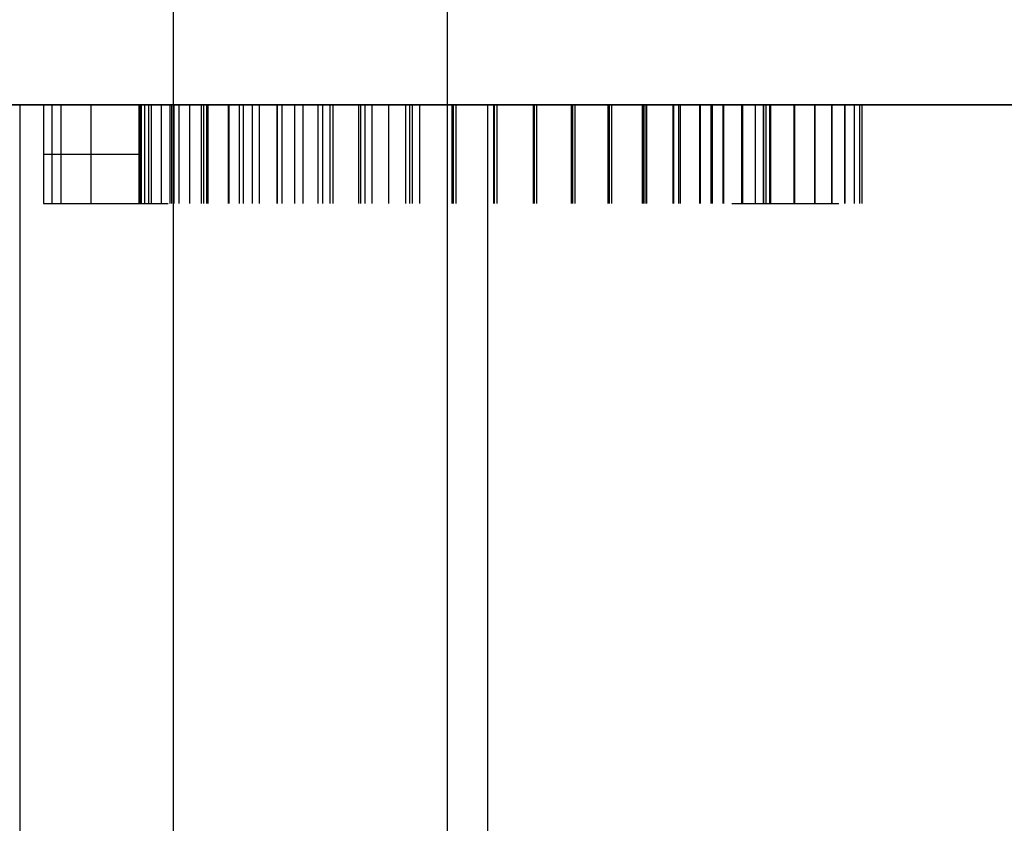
# Model space of a CAD drawing. Header units: millimetres. Extents: x -88 to 88, y -12 to 103.
# Tile 45 of 256: x -62.003 to -60.987, y 11.699 to 12.528. Entities that reach past the tile are written whole.
import ezdxf

# ---------------------------------------------------------------- set-up
doc = ezdxf.new("R2010")
doc.units = ezdxf.units.MM
doc.layers.add('Default', color=7, linetype='Continuous', true_color=0x000000)
doc.layers.add('TOP', color=7, linetype='Continuous', true_color=0xc80000)

msp = doc.modelspace()

# ---------------------------------------------------------------- linework, layer by layer
at = {"layer": 'Default', "color": 254, "true_color": 0xcad1ee}
for points in [[(-58.7142, 12.4398), (-62.7782, 12.4398)], [(-62.5818, 12.4398), (-61.979, 12.4398)], [(-62.0035, 12.4398), (-62.0035, 11.3095)], [(-61.979, 12.4398), (-61.8805, 12.4398)], [(-61.979, 12.4398), (-61.979, 12.3382)], [(-61.979, 12.4398), (-61.979, 12.3382)], [(-61.979, 12.4398), (-61.979, 12.3382)], [(-61.9698, 12.3382), (-61.9698, 12.4398)], [(-61.9606, 12.3382), (-61.9606, 12.4398)], [(-61.9297, 12.3382), (-61.9297, 12.4398)], [(-61.8805, 12.4398), (-61.8805, 12.3382)], [(-61.8805, 12.4398), (-61.8805, 12.3382)], [(-61.8805, 12.4398), (-61.8805, 12.3382)], [(-61.8805, 12.4398), (-61.8805, 12.3382)], [(-61.8804, 12.4398), (-61.2331, 12.4398)], [(-61.8789, 12.3382), (-61.8789, 12.4398)], [(-61.8778, 12.3382), (-61.8778, 12.4398)], [(-61.8745, 12.3382), (-61.8745, 12.4398)], [(-61.8701, 12.3382), (-61.8701, 12.4398)], [(-61.8673, 12.3382), (-61.8673, 12.4398)], [(-61.8572, 12.3382), (-61.8572, 12.4398)], [(-61.8572, 12.3382), (-61.8572, 12.4398)], [(-61.8482, 12.3382), (-61.8482, 12.4398)], [(-61.8464, 12.3382), (-61.8464, 12.4398)], [(-61.844, 12.3382), (-61.844, 12.4398)], [(-61.8389, 12.3382), (-61.8389, 12.4398)], [(-61.8279, 12.3382), (-61.8279, 12.4398)], [(-61.8158, 12.3382), (-61.8158, 12.4398)], [(-61.8136, 12.3382), (-61.8136, 12.4398)], [(-61.8105, 12.3382), (-61.8105, 12.4398)], [(-61.809, 12.3382), (-61.809, 12.4398)], [(-61.7881, 12.3382), (-61.7881, 12.4398)], [(-61.7872, 12.3382), (-61.7872, 12.4398)], [(-61.7767, 12.3382), (-61.7767, 12.4398)], [(-61.7725, 12.3382), (-61.7725, 12.4398)], [(-61.7633, 12.3382), (-61.7633, 12.4398)], [(-61.756, 12.3382), (-61.756, 12.4398)], [(-61.7378, 12.3382), (-61.7378, 12.4398)], [(-61.7373, 12.3382), (-61.7373, 12.4398)], [(-61.7327, 12.3382), (-61.7327, 12.4398)], [(-61.7195, 12.3382), (-61.7195, 12.4398)], [(-61.7111, 12.3382), (-61.7111, 12.4398)], [(-61.6955, 12.3382), (-61.6955, 12.4398)], [(-61.6907, 12.3382), (-61.6907, 12.4398)], [(-61.683, 12.3382), (-61.683, 12.4398)], [(-61.6801, 12.3382), (-61.6801, 12.4398)], [(-61.6535, 12.3382), (-61.6535, 12.4398)], [(-61.6516, 12.3382), (-61.6516, 12.4398)], [(-61.6469, 12.3382), (-61.6469, 12.4398)], [(-61.6397, 12.3382), (-61.6397, 12.4398)], [(-61.6227, 12.3382), (-61.6227, 12.4398)], [(-61.6052, 12.3382), (-61.6052, 12.4398)], [(-61.601, 12.3382), (-61.601, 12.4398)], [(-61.5983, 12.3382), (-61.5983, 12.4398)], [(-61.5906, 12.3382), (-61.5906, 12.4398)], [(-61.5658, 12.4398), (-60.9424, 12.4398)], [(-61.5572, 12.3382), (-61.5572, 12.4398)], [(-61.5563, 12.4398), (-61.5563, 12.3382)], [(-61.5557, 12.3382), (-61.5557, 12.4398)], [(-61.5533, 12.4398), (-61.5533, 12.3382)], [(-61.5209, 12.4398), (-61.5209, 11.3095)], [(-61.5141, 12.3382), (-61.5141, 12.4398)], [(-61.5139, 12.3382), (-61.5139, 12.4398)], [(-61.5137, 12.3382), (-61.5137, 12.4398)], [(-61.5108, 12.3382), (-61.5108, 12.4398)], [(-61.4734, 12.3382), (-61.4734, 12.4398)], [(-61.4728, 12.3382), (-61.4728, 12.4398)], [(-61.4723, 12.3382), (-61.4723, 12.4398)], [(-61.4697, 12.3382), (-61.4697, 12.4398)], [(-61.4341, 12.3382), (-61.4341, 12.4398)], [(-61.4332, 12.3382), (-61.4332, 12.4398)], [(-61.4327, 12.3382), (-61.4327, 12.4398)], [(-61.4303, 12.3382), (-61.4303, 12.4398)], [(-61.3962, 12.3382), (-61.3962, 12.4398)], [(-61.3951, 12.3382), (-61.3951, 12.4398)], [(-61.3947, 12.3382), (-61.3947, 12.4398)], [(-61.3925, 12.3382), (-61.3925, 12.4398)], [(-61.3608, 12.3382), (-61.3608, 12.4398)], [(-61.3599, 12.3382), (-61.3599, 12.4398)], [(-61.3582, 12.3382), (-61.3582, 12.4398)], [(-61.3564, 12.3382), (-61.3564, 12.4398)], [(-61.3292, 12.3382), (-61.3292, 12.4398)], [(-61.3285, 12.3382), (-61.3285, 12.4398)], [(-61.3234, 12.3382), (-61.3234, 12.4398)], [(-61.3217, 12.3382), (-61.3217, 12.4398)], [(-61.3015, 12.3382), (-61.3015, 12.4398)], [(-61.3008, 12.3382), (-61.3008, 12.4398)], [(-61.29, 12.3382), (-61.29, 12.4398)], [(-61.2887, 12.3382), (-61.2887, 12.4398)], [(-61.2775, 12.3382), (-61.2775, 12.4398)], [(-61.277, 12.3382), (-61.277, 12.4398)], [(-61.2583, 12.3382), (-61.2583, 12.4398)], [(-61.2581, 12.3382), (-61.2581, 12.4398)], [(-61.2577, 12.3382), (-61.2577, 12.4398)], [(-61.2573, 12.3382), (-61.2573, 12.4398)], [(-61.2441, 12.3382), (-61.2441, 12.4398)], [(-61.2441, 12.3382), (-61.2441, 12.4398)], [(-61.2359, 12.3382), (-61.2359, 12.4398)], [(-61.2357, 12.3382), (-61.2357, 12.4398)], [(-61.2331, 12.3382), (-61.2331, 12.4398)], [(-61.2293, 12.3382), (-61.2293, 12.4398)], [(-61.2284, 12.3382), (-61.2284, 12.4398)], [(-61.2043, 12.3382), (-61.2043, 12.4398)], [(-61.2036, 12.3382), (-61.2036, 12.4398)], [(-61.1829, 12.3382), (-61.1829, 12.4398)], [(-61.1825, 12.3382), (-61.1825, 12.4398)], [(-61.1655, 12.3382), (-61.1655, 12.4398)], [(-61.1651, 12.3382), (-61.1651, 12.4398)], [(-61.1519, 12.3382), (-61.1519, 12.4398)], [(-61.1517, 12.3382), (-61.1517, 12.4398)], [(-61.1422, 12.3382), (-61.1422, 12.4398)], [(-61.1422, 12.3382), (-61.1422, 12.4398)], [(-61.1365, 12.3382), (-61.1365, 12.4398)], [(-61.1365, 12.3382), (-61.1365, 12.4398)], [(-61.1345, 12.4398), (-61.1345, 12.3382)], [(-61.979, 12.389), (-61.8805, 12.389)], [(-61.979, 12.389), (-61.9606, 12.389)], [(-61.979, 12.3382), (-61.8805, 12.3382)], [(-61.979, 12.3382), (-61.8503, 12.3382)], [(-61.2685, 12.3382), (-61.1581, 12.3382)]]:
    msp.add_lwpolyline(points, dxfattribs=at)
at = {"layer": 'Default', "color": 254, "true_color": 0xcad1ee, "extrusion": (1, 0, 0)}
for points in [[(12.4398, 1.6405), (11.3222, 1.6405)], [(12.4398, 1.7778), (12.4398, 2.8756)], [(12.4398, 2.4727), (12.3382, 2.4727)], [(11.3222, 1.8818), (12.4398, 1.8818)], [(12.4398, 2.1578), (12.4398, 2.7911)], [(11.3222, 1.6405), (12.4398, 1.6405)], [(12.4398, 1.6405), (12.4398, -2.4503)], [(11.3095, -2.4898), (12.4398, -2.4503)], [(12.4398, -2.4503), (12.4398, 1.6405)], [(12.4398, -2.4503), (11.3095, -2.4898)], [(12.389, 1.7778), (12.389, 2.8756)], [(12.389, 1.8508), (12.389, 2.2187)], [(12.389, 2.7271), (12.389, 2.8756)], [(12.3382, 1.7778), (12.3382, 2.8756)], [(12.3382, 2.8756), (12.3382, 2.7271)], [(12.3382, 2.0593), (12.3382, 2.1578)], [(12.3382, 2.7911), (12.3382, 2.8896)], [(11.8746, -2.47), (11.8746, 1.6405)], [(11.8746, -2.47), (11.8746, 1.6405)]]:
    msp.add_lwpolyline(points, dxfattribs=at)
at = {"layer": 'Default', "color": 254, "true_color": 0xcad1ee, "extrusion": (-2.69435e-11, 1, -8.63209e-11)}
msp.add_lwpolyline([(61.9606, 1.7778), (61.9632, 1.7739), (61.9658, 1.7699), (61.9682, 1.766), (61.9706, 1.762), (61.9728, 1.758), (61.975, 1.754), (61.9772, 1.75), (61.9792, 1.7459), (61.9811, 1.7418), (61.983, 1.7377), (61.9848, 1.7335), (61.9865, 1.7294), (61.9881, 1.7252), (61.9897, 1.7209), (61.9911, 1.7167), (61.9925, 1.7124), (61.9938, 1.7081), (61.995, 1.7038), (61.9962, 1.6994), (61.9972, 1.695), (61.9982, 1.6906), (61.9991, 1.6862), (61.9999, 1.6817), (62.0006, 1.6773), (62.0013, 1.6728), (62.0018, 1.6682), (62.0023, 1.6637), (62.0027, 1.6591), (62.003, 1.6545), (62.0033, 1.6498), (62.0034, 1.6452), (62.0035, 1.6405)], dxfattribs=at)
at = {"layer": 'Default', "color": 254, "true_color": 0xcad1ee, "extrusion": (-1.44011e-08, 1, 6.40947e-16)}
msp.add_lwpolyline([(61.9606, 1.7778), (61.979, 1.7778)], dxfattribs=at)
at = {"layer": 'Default', "color": 254, "true_color": 0xcad1ee, "extrusion": (0, 1, 0)}
for points in [[(61.8805, 2.8756), (61.8805, 2.7271)], [(61.5533, 2.0592), (61.5794, 2.0602), (61.5902, 2.0608), (61.6003, 2.0616), (61.6053, 2.0621), (61.6106, 2.0628), (61.6218, 2.0645), (61.6343, 2.0667), (61.6467, 2.0693), (61.6581, 2.072), (61.6694, 2.075), (61.6806, 2.0784), (61.6917, 2.0822), (61.7029, 2.0863), (61.7141, 2.0909), (61.7251, 2.0957), (61.7354, 2.1006), (61.7452, 2.1057), (61.7551, 2.1111), (61.765, 2.117), (61.7748, 2.1232), (61.7846, 2.1298), (61.7945, 2.1369), (61.8043, 2.1443), (61.8141, 2.1521), (61.8211, 2.158), (61.8285, 2.1646), (61.8362, 2.1719), (61.8444, 2.1799), (61.8617, 2.1979), (61.8805, 2.2187)], [(61.5209, -2.4503), (60.9875, -2.4503)], [(61.8805, 2.7271), (61.8647, 2.7472), (61.8565, 2.7571), (61.8482, 2.7667), (61.8399, 2.7755), (61.8314, 2.7841), (61.8226, 2.7923), (61.8136, 2.8004), (61.8047, 2.8078), (61.7956, 2.815), (61.7863, 2.8219), (61.7815, 2.8253), (61.7767, 2.8285), (61.7719, 2.8316), (61.7671, 2.8346), (61.7574, 2.8403), (61.7474, 2.8457), (61.7373, 2.8507), (61.7271, 2.8554), (61.7167, 2.8598), (61.7062, 2.8639), (61.6955, 2.8676), (61.6847, 2.8712), (61.6737, 2.8744), (61.6627, 2.8773), (61.6516, 2.88), (61.64, 2.8823), (61.6285, 2.8843), (61.6168, 2.8859), (61.6052, 2.8872), (61.593, 2.8882), (61.5808, 2.8888), (61.5563, 2.8896)], [(61.8805, 2.7271), (61.8647, 2.7472), (61.8565, 2.7571), (61.8482, 2.7667), (61.8399, 2.7755), (61.8314, 2.7841), (61.8226, 2.7923), (61.8136, 2.8004), (61.8047, 2.8078), (61.7956, 2.815), (61.7863, 2.8219), (61.7815, 2.8253), (61.7767, 2.8285), (61.7719, 2.8316), (61.7671, 2.8346), (61.7574, 2.8403), (61.7474, 2.8457), (61.7373, 2.8507), (61.7271, 2.8554), (61.7167, 2.8598), (61.7062, 2.8639), (61.6955, 2.8676), (61.6847, 2.8712), (61.6737, 2.8744), (61.6627, 2.8773), (61.6516, 2.88), (61.64, 2.8823), (61.6285, 2.8843), (61.6168, 2.8859), (61.6052, 2.8872), (61.593, 2.8882), (61.5808, 2.8888), (61.5563, 2.8896)], [(61.5563, 2.8896), (61.5243, 2.8884), (61.5137, 2.8877), (61.5033, 2.8867), (61.4929, 2.8854), (61.4826, 2.8839), (61.4723, 2.8822), (61.4623, 2.8802), (61.4524, 2.8779), (61.4425, 2.8755), (61.4327, 2.8727), (61.4231, 2.8697), (61.4136, 2.8665), (61.4041, 2.863), (61.3947, 2.8593), (61.3854, 2.8554), (61.3762, 2.8513), (61.3671, 2.8469), (61.3582, 2.8424), (61.3493, 2.8375), (61.3406, 2.8324), (61.3319, 2.827), (61.3234, 2.8215), (61.3149, 2.8156), (61.3064, 2.8095), (61.2982, 2.8033), (61.29, 2.7968), (61.2819, 2.79), (61.2739, 2.783), (61.266, 2.7758), (61.2583, 2.7685), (61.2508, 2.761), (61.2435, 2.7533), (61.2363, 2.7455), (61.2293, 2.7375), (61.2228, 2.7295), (61.2164, 2.7214), (61.2102, 2.7131), (61.2043, 2.7047), (61.1986, 2.6964), (61.1932, 2.6879), (61.1879, 2.6793), (61.1829, 2.6706), (61.1782, 2.6619), (61.1738, 2.653), (61.1695, 2.6441), (61.1655, 2.635), (61.1618, 2.6258), (61.1582, 2.6165), (61.155, 2.6071), (61.1519, 2.5976), (61.1491, 2.588), (61.1466, 2.5784), (61.1443, 2.5687), (61.1422, 2.5589), (61.1404, 2.5488), (61.1388, 2.5387), (61.1375, 2.5286), (61.1365, 2.5184), (61.1358, 2.508), (61.1345, 2.4766)], [(61.1345, 2.4766), (61.1358, 2.4446), (61.1365, 2.434), (61.1375, 2.4237), (61.1388, 2.4133), (61.1404, 2.4031), (61.1422, 2.3929), (61.1442, 2.3829), (61.1465, 2.3731), (61.149, 2.3632), (61.1517, 2.3535), (61.1547, 2.3439), (61.1579, 2.3344), (61.1614, 2.325), (61.1651, 2.3157), (61.1691, 2.3064), (61.1733, 2.2973), (61.1778, 2.2883), (61.1825, 2.2794), (61.1874, 2.2706), (61.1926, 2.2619), (61.198, 2.2533), (61.2036, 2.2449), (61.2095, 2.2364), (61.2156, 2.2282), (61.2219, 2.22), (61.2284, 2.2121), (61.2354, 2.204), (61.2425, 2.1961), (61.2498, 2.1884), (61.2573, 2.1809), (61.2649, 2.1735), (61.2727, 2.1662), (61.2806, 2.1591), (61.2887, 2.1523), (61.2967, 2.1458), (61.3049, 2.1395), (61.3132, 2.1335), (61.3217, 2.1276), (61.3302, 2.1221), (61.3388, 2.1168), (61.3476, 2.1117), (61.3564, 2.1067), (61.3653, 2.1021), (61.3742, 2.0977), (61.3833, 2.0935), (61.3925, 2.0896), (61.4018, 2.0859), (61.4112, 2.0825), (61.4207, 2.0793), (61.4303, 2.0764), (61.4401, 2.0737), (61.4499, 2.0712), (61.4598, 2.069), (61.4697, 2.0669), (61.4799, 2.0651), (61.4902, 2.0636), (61.5005, 2.0623), (61.5108, 2.0612), (61.5214, 2.0605), (61.5533, 2.0592)], [(62.0035, 1.6405), (62.0033, 1.6487), (62.0029, 1.657), (62.0022, 1.6652), (62.0012, 1.6734), (62, 1.6815), (61.9984, 1.6896), (61.9966, 1.6976), (61.9945, 1.7056), (61.9922, 1.7135), (61.9895, 1.7213), (61.9867, 1.729), (61.9835, 1.7366), (61.9801, 1.7441), (61.9764, 1.7515), (61.9725, 1.7588), (61.9683, 1.7659), (61.9639, 1.7728), (61.9593, 1.7797), (61.9544, 1.7863), (61.9494, 1.7928), (61.944, 1.7991), (61.9385, 1.8052), (61.9328, 1.8111), (61.9269, 1.8169), (61.9208, 1.8224), (61.9145, 1.8277), (61.908, 1.8328), (61.9013, 1.8376), (61.8945, 1.8423), (61.8876, 1.8467), (61.8804, 1.8508), (61.8732, 1.8547), (61.8658, 1.8584), (61.8583, 1.8618), (61.8507, 1.865), (61.843, 1.8679), (61.8352, 1.8705), (61.8273, 1.8729), (61.8193, 1.8749), (61.8113, 1.8768), (61.8032, 1.8783), (61.795, 1.8796), (61.7869, 1.8805), (61.7786, 1.8812), (61.7704, 1.8817), (61.7622, 1.8818)], [(61.7622, 1.8818), (61.7539, 1.8817), (61.7457, 1.8812), (61.7375, 1.8805), (61.7293, 1.8796), (61.7212, 1.8783), (61.7131, 1.8768), (61.705, 1.8749), (61.6971, 1.8729), (61.6892, 1.8705), (61.6814, 1.8679), (61.6737, 1.865), (61.666, 1.8618), (61.6585, 1.8584), (61.6512, 1.8547), (61.6439, 1.8508), (61.6368, 1.8467), (61.6298, 1.8423), (61.623, 1.8376), (61.6164, 1.8328), (61.6099, 1.8277), (61.6036, 1.8224), (61.5975, 1.8169), (61.5916, 1.8111), (61.5858, 1.8052), (61.5803, 1.7991), (61.575, 1.7928), (61.5699, 1.7863), (61.565, 1.7797), (61.5604, 1.7728), (61.556, 1.7659), (61.5518, 1.7588), (61.5479, 1.7515), (61.5443, 1.7441), (61.5409, 1.7366), (61.5377, 1.729), (61.5348, 1.7213), (61.5322, 1.7135), (61.5298, 1.7056), (61.5277, 1.6976), (61.5259, 1.6896), (61.5244, 1.6815), (61.5231, 1.6734), (61.5221, 1.6652), (61.5214, 1.657), (61.521, 1.6487), (61.5209, 1.6405)]]:
    msp.add_lwpolyline(points, dxfattribs=at)
at = {"layer": 'Default', "color": 254, "true_color": 0xcad1ee, "extrusion": (3.49911e-14, 1, 1.76507e-14)}
msp.add_lwpolyline([(61.8805, 2.7271), (61.8571, 2.7563), (61.8508, 2.7638), (61.8471, 2.7678), (61.8433, 2.772), (61.835, 2.7805), (61.8262, 2.789), (61.8173, 2.7971), (61.8084, 2.8048), (61.7992, 2.8122), (61.7898, 2.8193), (61.7802, 2.826), (61.7752, 2.8293), (61.7701, 2.8325), (61.7598, 2.8388), (61.7494, 2.8445), (61.7393, 2.8498), (61.7292, 2.8545), (61.7189, 2.859), (61.7082, 2.8632), (61.6972, 2.8671), (61.6859, 2.8708), (61.6743, 2.8742), (61.6624, 2.8774), (61.6501, 2.8803), (61.6457, 2.8812), (61.641, 2.8821), (61.6312, 2.8838), (61.6206, 2.8852), (61.6092, 2.8865), (61.5971, 2.8876), (61.5843, 2.8884), (61.5563, 2.8896)], dxfattribs=at)
at = {"layer": 'Default', "color": 254, "true_color": 0xcad1ee, "extrusion": (-9.63939e-18, 1, 7.4752e-10)}
msp.add_lwpolyline([(61.8805, 2.2187), (61.8805, 1.8508)], dxfattribs=at)
at = {"layer": 'Default', "color": 254, "true_color": 0xcad1ee, "extrusion": (-3.87482e-10, 1, -1.00097e-10)}
msp.add_lwpolyline([(61.7622, 1.8818), (61.77, 1.8816), (61.7778, 1.8812), (61.7856, 1.8806), (61.7932, 1.8797), (61.8009, 1.8786), (61.8084, 1.8773), (61.8159, 1.8757), (61.8233, 1.8739), (61.8307, 1.8718), (61.838, 1.8695), (61.8452, 1.867), (61.8524, 1.8642), (61.8595, 1.8612), (61.8666, 1.858), (61.8736, 1.8545), (61.8805, 1.8508)], dxfattribs=at)
at = {"layer": 'Default', "color": 254, "true_color": 0xcad1ee, "extrusion": (1, 6.38887e-09, 8.93906e-17)}
msp.add_lwpolyline([(12.4398, 2.2187), (12.3382, 2.2187)], dxfattribs=at)
at = {"layer": 'Default', "color": 254, "true_color": 0xcad1ee, "extrusion": (1, 4.14283e-09, 2.39921e-17)}
msp.add_lwpolyline([(12.4398, 2.7271), (12.3382, 2.7271)], dxfattribs=at)
at = {"layer": 'Default', "color": 254, "true_color": 0xcad1ee, "extrusion": (8.57826e-14, 1, 8.28375e-14)}
msp.add_lwpolyline([(61.5557, 2.1578), (61.577, 2.1587), (61.5877, 2.1594), (61.5983, 2.1604), (61.6035, 2.1611), (61.6088, 2.1618), (61.6139, 2.1626), (61.6191, 2.1636), (61.6294, 2.1657), (61.6397, 2.1681), (61.6499, 2.1709), (61.6601, 2.174), (61.6702, 2.1774), (61.6801, 2.1811), (61.6902, 2.1852), (61.7001, 2.1896), (61.7099, 2.1943), (61.7195, 2.1993), (61.7289, 2.2046), (61.7381, 2.2101), (61.7472, 2.2159), (61.756, 2.222), (61.7644, 2.2282), (61.7725, 2.2346), (61.7804, 2.2414), (61.7843, 2.2448), (61.7881, 2.2484), (61.7954, 2.2555), (61.799, 2.2592), (61.8025, 2.2629), (61.8059, 2.2667), (61.8093, 2.2706), (61.8126, 2.2745), (61.8158, 2.2785), (61.819, 2.2825), (61.822, 2.2866), (61.825, 2.2907), (61.828, 2.2949), (61.8308, 2.2992), (61.8336, 2.3034), (61.8389, 2.3121), (61.844, 2.3211), (61.8464, 2.3256), (61.8487, 2.3302), (61.8509, 2.3348), (61.8531, 2.3395), (61.8552, 2.3441), (61.8572, 2.3489), (61.8591, 2.3537), (61.8609, 2.3585), (61.8643, 2.3682), (61.8674, 2.3781), (61.8701, 2.388), (61.8726, 2.3982), (61.8747, 2.4085), (61.8756, 2.4136), (61.8765, 2.4188), (61.8772, 2.424), (61.8778, 2.4291), (61.8789, 2.44), (61.8796, 2.4509), (61.8805, 2.4727)], dxfattribs=at)
at = {"layer": 'Default', "color": 254, "true_color": 0xcad1ee, "extrusion": (-3.87914e-14, 1, 3.93807e-14)}
msp.add_lwpolyline([(61.8805, 2.4727), (61.8795, 2.4976), (61.8789, 2.5059), (61.8781, 2.5139), (61.8771, 2.5219), (61.8759, 2.5298), (61.8745, 2.5378), (61.873, 2.5455), (61.8713, 2.5531), (61.8694, 2.5608), (61.8673, 2.5683), (61.865, 2.5757), (61.8626, 2.583), (61.86, 2.5902), (61.8572, 2.5974), (61.8542, 2.6044), (61.8509, 2.6114), (61.8475, 2.6183), (61.844, 2.6251), (61.8402, 2.6318), (61.8363, 2.6385), (61.8322, 2.645), (61.8279, 2.6515), (61.8234, 2.6579), (61.8188, 2.6641), (61.814, 2.6703), (61.809, 2.6763), (61.8038, 2.6824), (61.7984, 2.6883), (61.7929, 2.6942), (61.7872, 2.6999), (61.7814, 2.7054), (61.7755, 2.7108), (61.7694, 2.7161), (61.7633, 2.7212), (61.7571, 2.7261), (61.7507, 2.7308), (61.7443, 2.7354), (61.7378, 2.7399), (61.7313, 2.744), (61.7247, 2.748), (61.718, 2.7519), (61.7111, 2.7555), (61.7042, 2.7589), (61.6972, 2.7622), (61.6902, 2.7653), (61.683, 2.7682), (61.6757, 2.771), (61.6684, 2.7737), (61.661, 2.7761), (61.6535, 2.7784), (61.6459, 2.7804), (61.6382, 2.7822), (61.6305, 2.7839), (61.6227, 2.7854), (61.6148, 2.7868), (61.6067, 2.788), (61.5987, 2.789), (61.5906, 2.7898), (61.5823, 2.7904), (61.5739, 2.7907), (61.5572, 2.7911)], dxfattribs=at)
at = {"layer": 'Default', "color": 254, "true_color": 0xcad1ee, "extrusion": (-7.02728e-10, 1, -6.95168e-10)}
msp.add_lwpolyline([(61.5209, 1.6405), (61.521, 1.6487), (61.5214, 1.657), (61.5221, 1.6652), (61.5231, 1.6734), (61.5244, 1.6815), (61.5259, 1.6896), (61.5277, 1.6976), (61.5298, 1.7056), (61.5322, 1.7135), (61.5348, 1.7213), (61.5377, 1.729), (61.5409, 1.7366), (61.5443, 1.7441), (61.5479, 1.7515), (61.5518, 1.7588), (61.556, 1.7659), (61.5604, 1.7728), (61.565, 1.7797), (61.5699, 1.7863), (61.575, 1.7928), (61.5803, 1.7991), (61.5858, 1.8052), (61.5916, 1.8111), (61.5975, 1.8169), (61.6036, 1.8224), (61.6099, 1.8277), (61.6164, 1.8328), (61.623, 1.8376), (61.6298, 1.8423), (61.6368, 1.8467), (61.6439, 1.8508), (61.6512, 1.8547), (61.6585, 1.8584), (61.666, 1.8618), (61.6737, 1.865), (61.6814, 1.8679), (61.6892, 1.8705), (61.6971, 1.8729), (61.705, 1.8749), (61.7131, 1.8768), (61.7212, 1.8783), (61.7293, 1.8796), (61.7375, 1.8805), (61.7457, 1.8812), (61.7539, 1.8817), (61.7622, 1.8818)], dxfattribs=at)
at = {"layer": 'Default', "color": 254, "true_color": 0xcad1ee, "extrusion": (1.08908e-13, 1, 1.17497e-13)}
msp.add_lwpolyline([(61.5572, 2.7911), (61.5356, 2.7902), (61.5248, 2.7895), (61.5141, 2.7885), (61.5089, 2.7878), (61.5037, 2.7871), (61.4985, 2.7863), (61.4933, 2.7854), (61.483, 2.7832), (61.4728, 2.7808), (61.4627, 2.778), (61.4528, 2.7749), (61.4429, 2.7715), (61.4332, 2.7678), (61.4235, 2.7637), (61.4139, 2.7594), (61.4044, 2.7547), (61.3951, 2.7498), (61.3861, 2.7446), (61.3772, 2.739), (61.3684, 2.7332), (61.3642, 2.7302), (61.3599, 2.7271), (61.3558, 2.724), (61.3518, 2.7208), (61.3438, 2.7141), (61.336, 2.7072), (61.3285, 2.7001), (61.3212, 2.6927), (61.3141, 2.685), (61.3107, 2.6811), (61.3073, 2.6772), (61.304, 2.6731), (61.3008, 2.6691), (61.2976, 2.6648), (61.2944, 2.6605), (61.2884, 2.6517), (61.2826, 2.6428), (61.277, 2.6337), (61.2718, 2.6244), (61.2668, 2.615), (61.2621, 2.6055), (61.2598, 2.6007), (61.2577, 2.5958), (61.2557, 2.5911), (61.2538, 2.5862), (61.2502, 2.5765), (61.247, 2.5666), (61.2441, 2.5567), (61.2414, 2.5468), (61.2391, 2.5368), (61.2381, 2.5318), (61.2372, 2.5268), (61.2364, 2.5217), (61.2357, 2.5167), (61.2351, 2.5116), (61.2346, 2.5064), (61.2339, 2.4962), (61.2331, 2.4755)], dxfattribs=at)
at = {"layer": 'Default', "color": 254, "true_color": 0xcad1ee, "extrusion": (-1.71495e-14, 1, 1.68945e-14)}
msp.add_lwpolyline([(61.5563, 2.8896), (61.5327, 2.8887), (61.5113, 2.8872), (61.5016, 2.8862), (61.4926, 2.8852), (61.4838, 2.8841), (61.4747, 2.8826), (61.4652, 2.8808), (61.4556, 2.8787), (61.4459, 2.8763), (61.4361, 2.8736), (61.426, 2.8705), (61.4157, 2.8671), (61.4055, 2.8635), (61.396, 2.8598), (61.387, 2.8561), (61.378, 2.8521), (61.3691, 2.8479), (61.3603, 2.8434), (61.3515, 2.8387), (61.3429, 2.8337), (61.3343, 2.8285), (61.3257, 2.823), (61.3172, 2.8172), (61.3087, 2.8111), (61.3003, 2.8048), (61.2919, 2.7982), (61.2837, 2.7914), (61.2756, 2.7844), (61.2676, 2.7772), (61.2599, 2.77), (61.2524, 2.7626), (61.2451, 2.7551), (61.238, 2.7474), (61.2312, 2.7397), (61.2245, 2.7318), (61.2181, 2.7237), (61.212, 2.7156), (61.206, 2.7073), (61.2002, 2.6989), (61.1946, 2.6902), (61.1893, 2.6814), (61.1841, 2.6725), (61.1792, 2.6635), (61.1746, 2.6544), (61.1702, 2.6454), (61.1662, 2.6365), (61.1624, 2.6275), (61.1589, 2.6183), (61.1555, 2.6089), (61.1524, 2.5992), (61.1495, 2.5893), (61.1468, 2.5792), (61.1442, 2.568), (61.1421, 2.5582), (61.1407, 2.5503), (61.1393, 2.5417), (61.1382, 2.5325), (61.1372, 2.5226), (61.1363, 2.5121), (61.1356, 2.5009), (61.1345, 2.4766)], dxfattribs=at)
at = {"layer": 'Default', "color": 254, "true_color": 0xcad1ee, "extrusion": (-2.28748e-14, 1, 1.76331e-14)}
msp.add_lwpolyline([(61.2331, 2.4755), (61.2341, 2.455), (61.2348, 2.4448), (61.2353, 2.4397), (61.2359, 2.4346), (61.2366, 2.4296), (61.2374, 2.4245), (61.2382, 2.4195), (61.2392, 2.4145), (61.2403, 2.4095), (61.2415, 2.4045), (61.2427, 2.3995), (61.2441, 2.3946), (61.2455, 2.3896), (61.2471, 2.3847), (61.2504, 2.3748), (61.2541, 2.3651), (61.2581, 2.3555), (61.2625, 2.3457), (61.2672, 2.336), (61.2722, 2.3265), (61.2775, 2.3172), (61.283, 2.308), (61.2889, 2.299), (61.295, 2.2902), (61.3015, 2.2816), (61.308, 2.2734), (61.3148, 2.2654), (61.3218, 2.2576), (61.3292, 2.2501), (61.3329, 2.2465), (61.3367, 2.2429), (61.3445, 2.236), (61.3526, 2.2293), (61.3608, 2.2229), (61.3694, 2.2167), (61.3782, 2.2108), (61.3871, 2.2051), (61.3962, 2.1998), (61.4055, 2.1947), (61.4149, 2.1899), (61.4244, 2.1854), (61.4292, 2.1833), (61.4341, 2.1813), (61.4389, 2.1794), (61.4437, 2.1776), (61.4535, 2.1742), (61.4634, 2.1711), (61.4734, 2.1683), (61.4834, 2.1658), (61.4935, 2.1637), (61.4986, 2.1627), (61.5037, 2.1618), (61.5088, 2.1611), (61.5139, 2.1604), (61.5191, 2.1598), (61.5243, 2.1594), (61.5347, 2.1586), (61.5557, 2.1578)], dxfattribs=at)
at = {"layer": 'Default', "color": 254, "true_color": 0xcad1ee, "extrusion": (-3.74567e-14, 1, 3.52838e-15)}
msp.add_lwpolyline([(61.1345, 2.4766), (61.1358, 2.4446), (61.1365, 2.434), (61.1375, 2.4237), (61.1388, 2.4133), (61.1404, 2.4031), (61.1422, 2.3929), (61.1442, 2.3829), (61.1465, 2.3731), (61.149, 2.3632), (61.1517, 2.3535), (61.1547, 2.3439), (61.1579, 2.3344), (61.1614, 2.325), (61.1651, 2.3157), (61.1691, 2.3064), (61.1733, 2.2973), (61.1778, 2.2883), (61.1825, 2.2794), (61.1874, 2.2706), (61.1926, 2.2619), (61.198, 2.2533), (61.2036, 2.2449), (61.2095, 2.2364), (61.2156, 2.2282), (61.2219, 2.22), (61.2284, 2.2121), (61.2354, 2.204), (61.2425, 2.1961), (61.2498, 2.1884), (61.2573, 2.1809), (61.2649, 2.1735), (61.2727, 2.1662), (61.2806, 2.1591), (61.2887, 2.1523), (61.2967, 2.1458), (61.3049, 2.1395), (61.3132, 2.1335), (61.3217, 2.1276), (61.3302, 2.1221), (61.3388, 2.1168), (61.3476, 2.1117), (61.3564, 2.1067), (61.3653, 2.1021), (61.3742, 2.0977), (61.3833, 2.0935), (61.3925, 2.0896), (61.4018, 2.0859), (61.4112, 2.0825), (61.4207, 2.0793), (61.4303, 2.0764), (61.4401, 2.0737), (61.4499, 2.0712), (61.4598, 2.069), (61.4697, 2.0669), (61.4799, 2.0651), (61.4902, 2.0636), (61.5005, 2.0623), (61.5108, 2.0612), (61.5214, 2.0605), (61.5533, 2.0592)], dxfattribs=at)
at = {"layer": 'Default', "color": 254, "true_color": 0xcad1ee, "extrusion": (3.65121e-14, 1, 7.4938e-14)}
msp.add_lwpolyline([(61.5533, 2.0592), (61.5772, 2.06), (61.5891, 2.0607), (61.601, 2.0617), (61.6068, 2.0623), (61.6125, 2.0631), (61.6241, 2.0648), (61.6355, 2.0669), (61.6469, 2.0694), (61.658, 2.072), (61.669, 2.0749), (61.6799, 2.0781), (61.6907, 2.0817), (61.7014, 2.0856), (61.712, 2.0898), (61.7224, 2.0944), (61.7327, 2.0993), (61.7429, 2.1045), (61.7529, 2.1099), (61.7628, 2.1157), (61.7725, 2.1217), (61.7823, 2.1282), (61.7919, 2.1349), (61.8013, 2.1419), (61.8105, 2.1492), (61.8198, 2.1569), (61.8289, 2.1649), (61.8378, 2.1731), (61.8464, 2.1815), (61.8552, 2.1906), (61.8805, 2.2187)], dxfattribs=at)
at = {"layer": 'Default', "color": 254, "true_color": 0xcad1ee, "extrusion": (1.29548e-13, 1, 1.16697e-13)}
msp.add_lwpolyline([(61.8805, 2.4727), (61.8796, 2.4509), (61.8789, 2.44), (61.8778, 2.4291), (61.8772, 2.424), (61.8765, 2.4188), (61.8756, 2.4136), (61.8747, 2.4085), (61.8726, 2.3982), (61.8701, 2.388), (61.8674, 2.3781), (61.8643, 2.3682), (61.8609, 2.3585), (61.8591, 2.3537), (61.8572, 2.3489), (61.8552, 2.3441), (61.8531, 2.3395), (61.8509, 2.3348), (61.8487, 2.3302), (61.8464, 2.3256), (61.844, 2.3211), (61.8389, 2.3121), (61.8336, 2.3034), (61.8308, 2.2992), (61.828, 2.2949), (61.825, 2.2907), (61.822, 2.2866), (61.819, 2.2825), (61.8158, 2.2785), (61.8126, 2.2745), (61.8093, 2.2706), (61.8059, 2.2667), (61.8025, 2.2629), (61.799, 2.2592), (61.7954, 2.2555), (61.7881, 2.2484), (61.7843, 2.2448), (61.7804, 2.2414), (61.7725, 2.2346), (61.7644, 2.2282), (61.756, 2.222), (61.7472, 2.2159), (61.7381, 2.2101), (61.7289, 2.2046), (61.7195, 2.1993), (61.7099, 2.1943), (61.7001, 2.1896), (61.6902, 2.1852), (61.6801, 2.1811), (61.6702, 2.1774), (61.6601, 2.174), (61.6499, 2.1709), (61.6397, 2.1681), (61.6294, 2.1657), (61.6191, 2.1636), (61.6139, 2.1626), (61.6088, 2.1618), (61.6035, 2.1611), (61.5983, 2.1604), (61.5877, 2.1594), (61.577, 2.1587), (61.5557, 2.1578)], dxfattribs=at)
at = {"layer": 'Default', "color": 254, "true_color": 0xcad1ee, "extrusion": (6.0866e-14, 1, -1.71632e-14)}
msp.add_lwpolyline([(61.5572, 2.7911), (61.5739, 2.7907), (61.5823, 2.7904), (61.5906, 2.7898), (61.5987, 2.789), (61.6067, 2.788), (61.6148, 2.7868), (61.6227, 2.7854), (61.6305, 2.7839), (61.6382, 2.7822), (61.6459, 2.7804), (61.6535, 2.7784), (61.661, 2.7761), (61.6684, 2.7737), (61.6757, 2.771), (61.683, 2.7682), (61.6902, 2.7653), (61.6972, 2.7622), (61.7042, 2.7589), (61.7111, 2.7555), (61.718, 2.7519), (61.7247, 2.748), (61.7313, 2.744), (61.7378, 2.7399), (61.7443, 2.7354), (61.7507, 2.7308), (61.7571, 2.7261), (61.7633, 2.7212), (61.7694, 2.7161), (61.7755, 2.7108), (61.7814, 2.7054), (61.7872, 2.6999), (61.7929, 2.6942), (61.7984, 2.6883), (61.8038, 2.6824), (61.809, 2.6763), (61.814, 2.6703), (61.8188, 2.6641), (61.8234, 2.6579), (61.8279, 2.6515), (61.8322, 2.645), (61.8363, 2.6385), (61.8402, 2.6318), (61.844, 2.6251), (61.8475, 2.6183), (61.8509, 2.6114), (61.8542, 2.6044), (61.8572, 2.5974), (61.86, 2.5902), (61.8626, 2.583), (61.865, 2.5757), (61.8673, 2.5683), (61.8694, 2.5608), (61.8713, 2.5531), (61.873, 2.5455), (61.8745, 2.5378), (61.8759, 2.5298), (61.8771, 2.5219), (61.8781, 2.5139), (61.8789, 2.5059), (61.8795, 2.4976), (61.8805, 2.4727)], dxfattribs=at)
at = {"layer": 'Default', "color": 254, "true_color": 0xcad1ee, "extrusion": (3.73954e-14, 1, 1.58958e-14)}
msp.add_lwpolyline([(61.2331, 2.4755), (61.2339, 2.4962), (61.2346, 2.5064), (61.2351, 2.5116), (61.2357, 2.5167), (61.2364, 2.5217), (61.2372, 2.5268), (61.2381, 2.5318), (61.2391, 2.5368), (61.2414, 2.5468), (61.2441, 2.5567), (61.247, 2.5666), (61.2502, 2.5765), (61.2538, 2.5862), (61.2557, 2.5911), (61.2577, 2.5958), (61.2598, 2.6007), (61.2621, 2.6055), (61.2668, 2.615), (61.2718, 2.6244), (61.277, 2.6337), (61.2826, 2.6428), (61.2884, 2.6517), (61.2944, 2.6605), (61.2976, 2.6648), (61.3008, 2.6691), (61.304, 2.6731), (61.3073, 2.6772), (61.3107, 2.6811), (61.3141, 2.685), (61.3212, 2.6927), (61.3285, 2.7001), (61.336, 2.7072), (61.3438, 2.7141), (61.3518, 2.7208), (61.3558, 2.724), (61.3599, 2.7271), (61.3642, 2.7302), (61.3684, 2.7332), (61.3772, 2.739), (61.3861, 2.7446), (61.3951, 2.7498), (61.4044, 2.7547), (61.4139, 2.7594), (61.4235, 2.7637), (61.4332, 2.7678), (61.4429, 2.7715), (61.4528, 2.7749), (61.4627, 2.778), (61.4728, 2.7808), (61.483, 2.7832), (61.4933, 2.7854), (61.4985, 2.7863), (61.5037, 2.7871), (61.5089, 2.7878), (61.5141, 2.7885), (61.5248, 2.7895), (61.5356, 2.7902), (61.5572, 2.7911)], dxfattribs=at)
at = {"layer": 'Default', "color": 254, "true_color": 0xcad1ee, "extrusion": (4.74382e-14, 1, 1.40393e-14)}
msp.add_lwpolyline([(61.5563, 2.8896), (61.5243, 2.8884), (61.5137, 2.8877), (61.5033, 2.8867), (61.4929, 2.8854), (61.4826, 2.8839), (61.4723, 2.8822), (61.4623, 2.8802), (61.4524, 2.8779), (61.4425, 2.8755), (61.4327, 2.8727), (61.4231, 2.8697), (61.4136, 2.8665), (61.4041, 2.863), (61.3947, 2.8593), (61.3854, 2.8554), (61.3762, 2.8513), (61.3671, 2.8469), (61.3582, 2.8424), (61.3493, 2.8375), (61.3406, 2.8324), (61.3319, 2.827), (61.3234, 2.8215), (61.3149, 2.8156), (61.3064, 2.8095), (61.2982, 2.8033), (61.29, 2.7968), (61.2819, 2.79), (61.2739, 2.783), (61.266, 2.7758), (61.2583, 2.7685), (61.2508, 2.761), (61.2435, 2.7533), (61.2363, 2.7455), (61.2293, 2.7375), (61.2228, 2.7295), (61.2164, 2.7214), (61.2102, 2.7131), (61.2043, 2.7047), (61.1986, 2.6964), (61.1932, 2.6879), (61.1879, 2.6793), (61.1829, 2.6706), (61.1782, 2.6619), (61.1738, 2.653), (61.1695, 2.6441), (61.1655, 2.635), (61.1618, 2.6258), (61.1582, 2.6165), (61.155, 2.6071), (61.1519, 2.5976), (61.1491, 2.588), (61.1466, 2.5784), (61.1443, 2.5687), (61.1422, 2.5589), (61.1404, 2.5488), (61.1388, 2.5387), (61.1375, 2.5286), (61.1365, 2.5184), (61.1358, 2.508), (61.1345, 2.4766)], dxfattribs=at)
at = {"layer": 'Default', "color": 254, "true_color": 0xcad1ee, "extrusion": (-1.46742e-13, 1, 1.09845e-13)}
msp.add_lwpolyline([(61.5557, 2.1578), (61.5347, 2.1586), (61.5243, 2.1594), (61.5191, 2.1598), (61.5139, 2.1604), (61.5088, 2.1611), (61.5037, 2.1618), (61.4986, 2.1627), (61.4935, 2.1637), (61.4834, 2.1658), (61.4734, 2.1683), (61.4634, 2.1711), (61.4535, 2.1742), (61.4437, 2.1776), (61.4389, 2.1794), (61.4341, 2.1813), (61.4292, 2.1833), (61.4244, 2.1854), (61.4149, 2.1899), (61.4055, 2.1947), (61.3962, 2.1998), (61.3871, 2.2051), (61.3782, 2.2108), (61.3694, 2.2167), (61.3608, 2.2229), (61.3526, 2.2293), (61.3445, 2.236), (61.3367, 2.2429), (61.3329, 2.2465), (61.3292, 2.2501), (61.3218, 2.2576), (61.3148, 2.2654), (61.308, 2.2734), (61.3015, 2.2816), (61.295, 2.2902), (61.2889, 2.299), (61.283, 2.308), (61.2775, 2.3172), (61.2722, 2.3265), (61.2672, 2.336), (61.2625, 2.3457), (61.2581, 2.3555), (61.2541, 2.3651), (61.2504, 2.3748), (61.2471, 2.3847), (61.2455, 2.3896), (61.2441, 2.3946), (61.2427, 2.3995), (61.2415, 2.4045), (61.2403, 2.4095), (61.2392, 2.4145), (61.2382, 2.4195), (61.2374, 2.4245), (61.2366, 2.4296), (61.2359, 2.4346), (61.2353, 2.4397), (61.2348, 2.4448), (61.2341, 2.455), (61.2331, 2.4755)], dxfattribs=at)
at = {"layer": 'Default', "color": 254, "true_color": 0xcad1ee, "extrusion": (3.23147e-14, 1, -4.94403e-14)}
msp.add_lwpolyline([(61.1345, 2.4766), (61.1358, 2.4446), (61.1365, 2.434), (61.1375, 2.4237), (61.1388, 2.4133), (61.1404, 2.4031), (61.1422, 2.3929), (61.1442, 2.3829), (61.1465, 2.3731), (61.149, 2.3632), (61.1517, 2.3535), (61.1547, 2.3439), (61.1579, 2.3344), (61.1614, 2.325), (61.1651, 2.3157), (61.1691, 2.3064), (61.1733, 2.2973), (61.1778, 2.2883), (61.1825, 2.2794), (61.1874, 2.2706), (61.1926, 2.2619), (61.198, 2.2533), (61.2036, 2.2449), (61.2095, 2.2364), (61.2156, 2.2282), (61.2219, 2.22), (61.2284, 2.2121), (61.2354, 2.204), (61.2425, 2.1961), (61.2498, 2.1884), (61.2573, 2.1809), (61.2649, 2.1735), (61.2727, 2.1662), (61.2806, 2.1591), (61.2887, 2.1523), (61.2967, 2.1458), (61.3049, 2.1395), (61.3132, 2.1335), (61.3217, 2.1276), (61.3302, 2.1221), (61.3388, 2.1168), (61.3476, 2.1117), (61.3564, 2.1067), (61.3653, 2.1021), (61.3742, 2.0977), (61.3833, 2.0935), (61.3925, 2.0896), (61.4018, 2.0859), (61.4112, 2.0825), (61.4207, 2.0793), (61.4303, 2.0764), (61.4401, 2.0737), (61.4499, 2.0712), (61.4598, 2.069), (61.4697, 2.0669), (61.4799, 2.0651), (61.4902, 2.0636), (61.5005, 2.0623), (61.5108, 2.0612), (61.5214, 2.0605), (61.5533, 2.0592)], dxfattribs=at)
at = {"layer": 'Default', "color": 254, "true_color": 0xcad1ee, "extrusion": (-1.46658e-08, 1, 1.16695e-15)}
msp.add_lwpolyline([(61.979, 1.7778), (61.9606, 1.7778)], dxfattribs=at)
at = {"layer": 'Default', "color": 254, "true_color": 0xcad1ee, "extrusion": (-5.87125e-13, 1, 6.44237e-13)}
msp.add_lwpolyline([(61.8805, 1.8508), (61.8865, 1.8473), (61.8923, 1.8437), (61.898, 1.8399), (61.9036, 1.8359), (61.9091, 1.8319), (61.9144, 1.8277), (61.9196, 1.8233), (61.9247, 1.8188), (61.9296, 1.8142), (61.9344, 1.8094), (61.9391, 1.8045), (61.9437, 1.7994), (61.9481, 1.7942), (61.9524, 1.7889), (61.9566, 1.7834), (61.9606, 1.7778)], dxfattribs=at)
at = {"layer": 'Default', "color": 254, "true_color": 0xcad1ee, "extrusion": (-1.02391e-17, 1, 7.32146e-10)}
msp.add_lwpolyline([(61.8805, 2.2187), (61.8805, 1.8508)], dxfattribs=at)
at = {"layer": 'Default', "color": 254, "true_color": 0xcad1ee, "extrusion": (-1.6534e-14, 1, 6.14128e-14)}
msp.add_lwpolyline([(61.8805, 2.4727), (61.8797, 2.4905), (61.8785, 2.5071), (61.8777, 2.515), (61.8768, 2.5226), (61.8758, 2.5299), (61.8746, 2.537), (61.8733, 2.544), (61.8716, 2.5514), (61.8697, 2.559), (61.8676, 2.5667), (61.8653, 2.5744), (61.8628, 2.582), (61.8602, 2.5894), (61.8575, 2.5965), (61.8547, 2.6034), (61.8516, 2.6102), (61.8484, 2.617), (61.8449, 2.6237), (61.8412, 2.6304), (61.8373, 2.637), (61.8332, 2.6436), (61.8289, 2.6501), (61.8243, 2.6566), (61.8194, 2.6632), (61.8142, 2.6697), (61.8089, 2.6762), (61.8034, 2.6826), (61.7978, 2.6888), (61.7922, 2.6947), (61.7867, 2.7004), (61.7811, 2.7058), (61.7754, 2.7111), (61.7696, 2.7162), (61.7637, 2.7211), (61.7577, 2.7259), (61.7516, 2.7304), (61.7454, 2.7349), (61.7391, 2.7391), (61.7326, 2.7432), (61.7261, 2.7471), (61.7195, 2.7509), (61.7128, 2.7545), (61.706, 2.7579), (61.6991, 2.7611), (61.6921, 2.7642), (61.6849, 2.7671), (61.6777, 2.7699), (61.6704, 2.7725), (61.663, 2.7749), (61.6554, 2.7771), (61.6478, 2.7792), (61.6401, 2.7811), (61.6323, 2.7829), (61.6243, 2.7845), (61.6163, 2.7859), (61.6082, 2.7871), (61.5999, 2.7882), (61.5916, 2.7891), (61.5831, 2.7899), (61.5746, 2.7905), (61.566, 2.7909), (61.5572, 2.7911)], dxfattribs=at)
at = {"layer": 'Default', "color": 254, "true_color": 0xcad1ee, "extrusion": (-1.09687e-13, 1, -3.14256e-13)}
msp.add_lwpolyline([(61.5533, 2.0592), (61.5772, 2.06), (61.5891, 2.0607), (61.601, 2.0617), (61.6068, 2.0623), (61.6125, 2.0631), (61.6241, 2.0648), (61.6355, 2.0669), (61.6469, 2.0694), (61.658, 2.072), (61.669, 2.0749), (61.6799, 2.0781), (61.6907, 2.0817), (61.7014, 2.0856), (61.712, 2.0898), (61.7224, 2.0944), (61.7327, 2.0993), (61.7429, 2.1045), (61.7529, 2.1099), (61.7628, 2.1157), (61.7725, 2.1217), (61.7823, 2.1282), (61.7919, 2.1349), (61.8013, 2.1419), (61.8105, 2.1492), (61.8198, 2.1569), (61.8289, 2.1649), (61.8378, 2.1731), (61.8464, 2.1815), (61.8552, 2.1906), (61.8805, 2.2187)], dxfattribs=at)
at = {"layer": 'Default', "color": 254, "true_color": 0xcad1ee, "extrusion": (1.80311e-13, 1, 9.00842e-14)}
msp.add_lwpolyline([(61.5557, 2.1578), (61.577, 2.1587), (61.5877, 2.1594), (61.5983, 2.1604), (61.6035, 2.1611), (61.6088, 2.1618), (61.6139, 2.1626), (61.6191, 2.1636), (61.6294, 2.1657), (61.6397, 2.1681), (61.6499, 2.1709), (61.6601, 2.174), (61.6702, 2.1774), (61.6801, 2.1811), (61.6902, 2.1852), (61.7001, 2.1896), (61.7099, 2.1943), (61.7195, 2.1993), (61.7289, 2.2046), (61.7381, 2.2101), (61.7472, 2.2159), (61.756, 2.222), (61.7644, 2.2282), (61.7725, 2.2346), (61.7804, 2.2414), (61.7843, 2.2448), (61.7881, 2.2484), (61.7954, 2.2555), (61.799, 2.2592), (61.8025, 2.2629), (61.8059, 2.2667), (61.8093, 2.2706), (61.8126, 2.2745), (61.8158, 2.2785), (61.819, 2.2825), (61.822, 2.2866), (61.825, 2.2907), (61.828, 2.2949), (61.8308, 2.2992), (61.8336, 2.3034), (61.8389, 2.3121), (61.844, 2.3211), (61.8464, 2.3256), (61.8487, 2.3302), (61.8509, 2.3348), (61.8531, 2.3395), (61.8552, 2.3441), (61.8572, 2.3489), (61.8591, 2.3537), (61.8609, 2.3585), (61.8643, 2.3682), (61.8674, 2.3781), (61.8701, 2.388), (61.8726, 2.3982), (61.8747, 2.4085), (61.8756, 2.4136), (61.8765, 2.4188), (61.8772, 2.424), (61.8778, 2.4291), (61.8789, 2.44), (61.8796, 2.4509), (61.8805, 2.4727)], dxfattribs=at)
at = {"layer": 'Default', "color": 254, "true_color": 0xcad1ee, "extrusion": (-3.78626e-15, 1, 4.84714e-14)}
msp.add_lwpolyline([(61.5572, 2.7911), (61.5739, 2.7907), (61.5823, 2.7904), (61.5906, 2.7898), (61.5987, 2.789), (61.6067, 2.788), (61.6148, 2.7868), (61.6227, 2.7854), (61.6305, 2.7839), (61.6382, 2.7822), (61.6459, 2.7804), (61.6535, 2.7784), (61.661, 2.7761), (61.6684, 2.7737), (61.6757, 2.771), (61.683, 2.7682), (61.6902, 2.7653), (61.6972, 2.7622), (61.7042, 2.7589), (61.7111, 2.7555), (61.718, 2.7519), (61.7247, 2.748), (61.7313, 2.744), (61.7378, 2.7399), (61.7443, 2.7354), (61.7507, 2.7308), (61.7571, 2.7261), (61.7633, 2.7212), (61.7694, 2.7161), (61.7755, 2.7108), (61.7814, 2.7054), (61.7872, 2.6999), (61.7929, 2.6942), (61.7984, 2.6883), (61.8038, 2.6824), (61.809, 2.6763), (61.814, 2.6703), (61.8188, 2.6641), (61.8234, 2.6579), (61.8279, 2.6515), (61.8322, 2.645), (61.8363, 2.6385), (61.8402, 2.6318), (61.844, 2.6251), (61.8475, 2.6183), (61.8509, 2.6114), (61.8542, 2.6044), (61.8572, 2.5974), (61.86, 2.5902), (61.8626, 2.583), (61.865, 2.5757), (61.8673, 2.5683), (61.8694, 2.5608), (61.8713, 2.5531), (61.873, 2.5455), (61.8745, 2.5378), (61.8759, 2.5298), (61.8771, 2.5219), (61.8781, 2.5139), (61.8789, 2.5059), (61.8795, 2.4976), (61.8805, 2.4727)], dxfattribs=at)
at = {"layer": 'Default', "color": 254, "true_color": 0xcad1ee, "extrusion": (-5.25575e-14, 1, -5.39859e-14)}
msp.add_lwpolyline([(61.5572, 2.7911), (61.5485, 2.7907), (61.54, 2.7902), (61.5316, 2.7895), (61.5233, 2.7887), (61.5151, 2.7877), (61.507, 2.7866), (61.4991, 2.7854), (61.4913, 2.784), (61.4836, 2.7824), (61.476, 2.7808), (61.4685, 2.7789), (61.4611, 2.7769), (61.4539, 2.7748), (61.4468, 2.7726), (61.4398, 2.7702), (61.4329, 2.7676), (61.4261, 2.7649), (61.4193, 2.7619), (61.4125, 2.7587), (61.4057, 2.7554), (61.3989, 2.7518), (61.3922, 2.748), (61.3855, 2.744), (61.3789, 2.7399), (61.3724, 2.7356), (61.3659, 2.7311), (61.3595, 2.7264), (61.3532, 2.7216), (61.347, 2.7166), (61.341, 2.7115), (61.335, 2.7062), (61.3292, 2.7008), (61.3236, 2.6953), (61.3181, 2.6896), (61.3128, 2.6839), (61.3077, 2.6781), (61.3028, 2.6722), (61.298, 2.6662), (61.2933, 2.6601), (61.2889, 2.6538), (61.2846, 2.6475), (61.2805, 2.6411), (61.2766, 2.6346), (61.2728, 2.628), (61.2692, 2.6213), (61.2658, 2.6145), (61.2625, 2.6076), (61.2594, 2.6007), (61.2565, 2.5936), (61.2537, 2.5864), (61.2512, 2.5791), (61.2488, 2.5717), (61.2465, 2.5642), (61.2444, 2.5567), (61.2425, 2.549), (61.2408, 2.5412), (61.2392, 2.5334), (61.2379, 2.5254), (61.2366, 2.5173), (61.2356, 2.5092), (61.2347, 2.5009), (61.234, 2.4925), (61.2334, 2.4841), (61.2331, 2.4755)], dxfattribs=at)
at = {"layer": 'Default', "color": 254, "true_color": 0xcad1ee, "extrusion": (-7.8838e-14, 1, -8.09806e-14)}
msp.add_lwpolyline([(61.2331, 2.4755), (61.2339, 2.4962), (61.2346, 2.5064), (61.2351, 2.5116), (61.2357, 2.5167), (61.2364, 2.5217), (61.2372, 2.5268), (61.2381, 2.5318), (61.2391, 2.5368), (61.2414, 2.5468), (61.2441, 2.5567), (61.247, 2.5666), (61.2502, 2.5765), (61.2538, 2.5862), (61.2557, 2.5911), (61.2577, 2.5958), (61.2598, 2.6007), (61.2621, 2.6055), (61.2668, 2.615), (61.2718, 2.6244), (61.277, 2.6337), (61.2826, 2.6428), (61.2884, 2.6517), (61.2944, 2.6605), (61.2976, 2.6648), (61.3008, 2.6691), (61.304, 2.6731), (61.3073, 2.6772), (61.3107, 2.6811), (61.3141, 2.685), (61.3212, 2.6927), (61.3285, 2.7001), (61.336, 2.7072), (61.3438, 2.7141), (61.3518, 2.7208), (61.3558, 2.724), (61.3599, 2.7271), (61.3642, 2.7302), (61.3684, 2.7332), (61.3772, 2.739), (61.3861, 2.7446), (61.3951, 2.7498), (61.4044, 2.7547), (61.4139, 2.7594), (61.4235, 2.7637), (61.4332, 2.7678), (61.4429, 2.7715), (61.4528, 2.7749), (61.4627, 2.778), (61.4728, 2.7808), (61.483, 2.7832), (61.4933, 2.7854), (61.4985, 2.7863), (61.5037, 2.7871), (61.5089, 2.7878), (61.5141, 2.7885), (61.5248, 2.7895), (61.5356, 2.7902), (61.5572, 2.7911)], dxfattribs=at)
at = {"layer": 'Default', "color": 254, "true_color": 0xcad1ee, "extrusion": (-2.4172e-14, 1, -2.01802e-14)}
msp.add_lwpolyline([(61.2331, 2.4755), (61.2335, 2.4672), (61.2341, 2.4589), (61.2349, 2.4507), (61.2358, 2.4426), (61.2369, 2.4346), (61.2382, 2.4267), (61.2397, 2.4189), (61.2412, 2.4111), (61.243, 2.4034), (61.2449, 2.3958), (61.247, 2.3883), (61.2493, 2.3809), (61.2517, 2.3736), (61.2543, 2.3663), (61.2571, 2.3592), (61.26, 2.3521), (61.2631, 2.3451), (61.2663, 2.3381), (61.2698, 2.3313), (61.2734, 2.3245), (61.2772, 2.3177), (61.2812, 2.3111), (61.2853, 2.3045), (61.2896, 2.2981), (61.2941, 2.2917), (61.2987, 2.2854), (61.3034, 2.2793), (61.3083, 2.2732), (61.3133, 2.2673), (61.3184, 2.2615), (61.3236, 2.2558), (61.329, 2.2503), (61.3345, 2.2449), (61.34, 2.2397), (61.3457, 2.2346), (61.3515, 2.2297), (61.3574, 2.2249), (61.3634, 2.2204), (61.3695, 2.2159), (61.3757, 2.2117), (61.382, 2.2076), (61.3884, 2.2036), (61.3949, 2.1999), (61.4015, 2.1962), (61.4082, 2.1928), (61.4151, 2.1895), (61.422, 2.1863), (61.429, 2.1834), (61.4362, 2.1806), (61.4434, 2.1779), (61.4507, 2.1754), (61.4582, 2.1731), (61.4657, 2.1709), (61.4734, 2.1689), (61.4812, 2.1671), (61.489, 2.1654), (61.497, 2.1639), (61.5051, 2.1625), (61.5132, 2.1613), (61.5215, 2.1603), (61.5299, 2.1594), (61.5384, 2.1587), (61.547, 2.1582), (61.5557, 2.1578)], dxfattribs=at)
at = {"layer": 'Default', "color": 254, "true_color": 0xcad1ee, "extrusion": (-1.16087e-13, 1, 7.31346e-14)}
msp.add_lwpolyline([(61.5557, 2.1578), (61.5347, 2.1586), (61.5243, 2.1594), (61.5191, 2.1598), (61.5139, 2.1604), (61.5088, 2.1611), (61.5037, 2.1618), (61.4986, 2.1627), (61.4935, 2.1637), (61.4834, 2.1658), (61.4734, 2.1683), (61.4634, 2.1711), (61.4535, 2.1742), (61.4437, 2.1776), (61.4389, 2.1794), (61.4341, 2.1813), (61.4292, 2.1833), (61.4244, 2.1854), (61.4149, 2.1899), (61.4055, 2.1947), (61.3962, 2.1998), (61.3871, 2.2051), (61.3782, 2.2108), (61.3694, 2.2167), (61.3608, 2.2229), (61.3526, 2.2293), (61.3445, 2.236), (61.3367, 2.2429), (61.3329, 2.2465), (61.3292, 2.2501), (61.3218, 2.2576), (61.3148, 2.2654), (61.308, 2.2734), (61.3015, 2.2816), (61.295, 2.2902), (61.2889, 2.299), (61.283, 2.308), (61.2775, 2.3172), (61.2722, 2.3265), (61.2672, 2.336), (61.2625, 2.3457), (61.2581, 2.3555), (61.2541, 2.3651), (61.2504, 2.3748), (61.2471, 2.3847), (61.2455, 2.3896), (61.2441, 2.3946), (61.2427, 2.3995), (61.2415, 2.4045), (61.2403, 2.4095), (61.2392, 2.4145), (61.2382, 2.4195), (61.2374, 2.4245), (61.2366, 2.4296), (61.2359, 2.4346), (61.2353, 2.4397), (61.2348, 2.4448), (61.2341, 2.455), (61.2331, 2.4755)], dxfattribs=at)
at = {"layer": 'TOP', "color": 254, "true_color": 0xcad1ee, "extrusion": (1, 0, 0)}
for points in [[(11.4717, 12.646), (12.6312, 12.6872)], [(12.6312, 12.9876), (11.4717, 12.9464)], [(12.6312, 12.9966), (11.4717, 12.9554)], [(11.4717, 12.655), (12.6312, 12.6962)], [(12.0514, 12.967), (12.0514, 12.6666)], [(12.0514, 12.976), (12.0514, 12.6756)]]:
    msp.add_lwpolyline(points, dxfattribs=at)
at = {"layer": 'TOP', "color": 254, "true_color": 0xcad1ee}
for points in [[(-61.8448, 11.4717), (-61.8448, 12.6312)], [(-61.5621, 11.4717), (-61.5621, 12.6312)]]:
    msp.add_lwpolyline(points, dxfattribs=at)
at = {"layer": 'TOP', "color": 254, "true_color": 0xcad1ee, "extrusion": (-5.86502e-07, 1, -1.89285e-08)}
msp.add_lwpolyline([(63.6277, 12.9094), (61.8448, 12.967)], dxfattribs=at)

doc.saveas('drawing.dxf')
